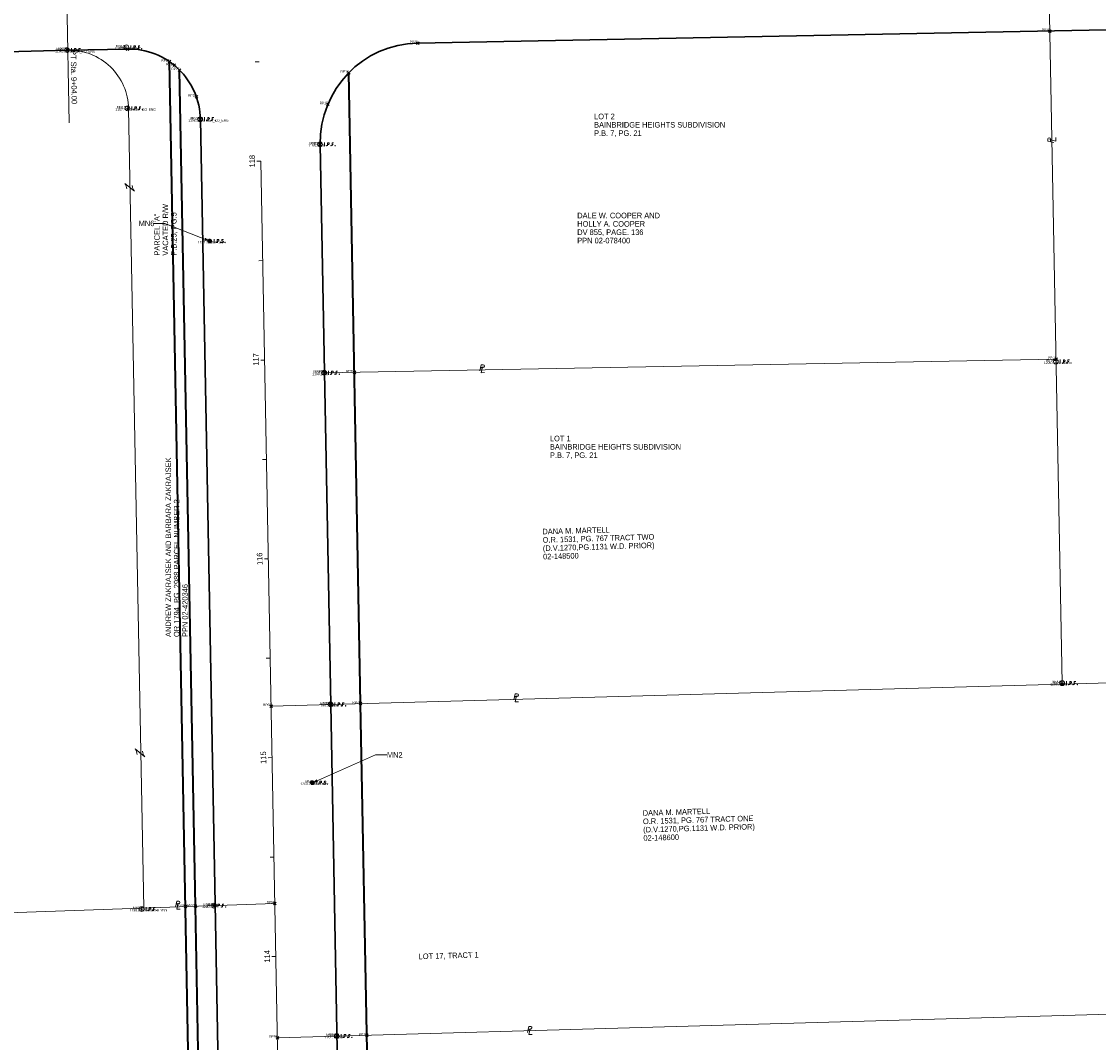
# Model space of a CAD drawing. Extents: x 2285766 to 2290020, y 637520 to 641037.
# Tile 5 of 9: x 2287247 to 2287789, y 639330 to 639843. Entities that reach past the tile are written whole.
import ezdxf
from ezdxf.enums import TextEntityAlignment as Align

# ---------------------------------------------------------------- set-up
doc = ezdxf.new("R2010")
doc.units = 0
doc.header["$LTSCALE"] = 20
doc.header["$MEASUREMENT"] = 0
doc.linetypes.add('cl20', pattern=[100, 5, -5, 80, -5, 5])
for name, color, linetype, lineweight in [('DV_X_Property_Line', 7, 'Continuous', 0), ('DV_X_Property_Line (Construction)', 7, 'Continuous', 0), ('DV_X_Text', 7, 'Continuous', 0), ('GE_X_CL_20', 7, 'cl20', 0), ('RW_X_CL_20', 6, 'cl20', 0), ('RW_X_Esmt_SH', 6, 'esmtshex', 30), ('RW_X_Fee_RW', 6, 'rowex', 30), ('SC_Scratch19', 7, 'Continuous', 13), ('SV_P_Mon_Cells_Set', 7, 'Continuous', 0), ('SV_X_Mon_Cells_Found', 7, 'Continuous', 0), ('SV_X_Shot_Marker', 2, 'Continuous', 0)]:
    doc.layers.add(name, color=color, linetype=linetype, lineweight=lineweight)
for name, color, linetype, lineweight, true_color in [('RW_P_Esmt_SH', 7, 'esmtshpr', 40, 0xa854e0), ('RW_P_Esmt_TMP', 7, 'esmtmppr', 40, 0xa854e0), ('RW_P_Fee_RW', 7, 'rowpr', 40, 0xa854e0), ('SV_X_Text_Comment', 7, 'Continuous', 0, 0xf09e7a), ('SV_X_Text_Elevation', 7, 'Continuous', 0, 0x54c954), ('SV_X_Text_Name', 7, 'Continuous', 0, 0xebffa8)]:
    doc.layers.add(name, color=color, linetype=linetype, lineweight=lineweight, true_color=true_color)
doc.styles.add('Slanted-Normal LS 0.50', font='font31.shx', dxfattribs={"height": 0.14})
doc.styles.add('Style-font30', font='font30.shx')
doc.styles.add('Style-font31', font='font31.shx')
doc.linetypes.add('esmtmppr', pattern='A,1,-0.225,[30,dgnlstyle-ODOT_Linestyles.shx,S=0.002469,R=0,X=0,Y=0],-0.225,4', length=5.45)
doc.linetypes.add('esmtshex', pattern='A,0.8,-0.325,[70,dgnlstyle-ODOT_Linestyles.shx,S=0.00389,R=0,X=0,Y=0],-0.325,0.8,-0.3,0.8,-0.3,0.8,-0.3', length=4.75)
doc.linetypes.add('esmtshpr', pattern='A,1,-0.175,[22,dgnlstyle-ODOT_Linestyles.shx,S=0.001649,R=0,X=0,Y=0],-0.175,4', length=5.35)
doc.linetypes.add('rowex', pattern='A,0.8,-0.375,[71,dgnlstyle-ODOT_Linestyles.shx,S=0.005054,R=0,X=0,Y=0],-0.375,0.8,-0.3,0.8,-0.3,0.8,-0.3', length=4.85)
doc.linetypes.add('rowpr', pattern='A,1,-0.225,[28,dgnlstyle-ODOT_Linestyles.shx,S=0.002789,R=0,X=0,Y=0],-0.225,4', length=5.45)

# ---------------------------------------------------------------- blocks, each defined once
blk = doc.blocks.new('IPS_1')
at = {"layer": 'SV_P_Mon_Cells_Set'}
h = blk.add_hatch(color=256, dxfattribs=at)
edge = h.paths.add_edge_path()
edge.add_arc((0, 0), 0.06, 0, 360)
at = {"layer": 'SV_P_Mon_Cells_Set', "flags": 128}
for points in [[(0.101, 0.04), (0.119, 0.04)], [(0.11, -0.04), (0.11, 0.04)], [(0.188, -0.04), (0.188, 0.04), (0.214, 0.04), (0.217, 0.039), (0.221, 0.038), (0.223, 0.037), (0.224, 0.036), (0.227, 0.033), (0.228, 0.029), (0.229, 0.024), (0.229, 0.017), (0.229, 0.014), (0.228, 0.01), (0.226, 0.006), (0.223, 0.004), (0.222, 0.003), (0.219, 0.002), (0.214, 0.001), (0.188, 0.001)], [(0.338, 0.034), (0.337, 0.036), (0.336, 0.037), (0.331, 0.039), (0.325, 0.04), (0.32, 0.04), (0.319, 0.04), (0.311, 0.038), (0.305, 0.034), (0.302, 0.029), (0.3, 0.024), (0.3, 0.021), (0.302, 0.016), (0.306, 0.011), (0.336, -0.008), (0.339, -0.01), (0.34, -0.013), (0.341, -0.017), (0.341, -0.02), (0.341, -0.024), (0.34, -0.027), (0.339, -0.03), (0.338, -0.032), (0.337, -0.034), (0.335, -0.036), (0.334, -0.037), (0.331, -0.039), (0.33, -0.039), (0.325, -0.04), (0.317, -0.04), (0.312, -0.039), (0.305, -0.034), (0.3, -0.03)], [(0.101, -0.04), (0.119, -0.04)], [(0.158, -0.029), (0.16, -0.029), (0.162, -0.03), (0.164, -0.033), (0.164, -0.036), (0.162, -0.039), (0.16, -0.04), (0.158, -0.04), (0.156, -0.039), (0.154, -0.036), (0.154, -0.033), (0.156, -0.03), (0.158, -0.029)], [(0.27, -0.029), (0.273, -0.029), (0.275, -0.03), (0.276, -0.033), (0.276, -0.036), (0.275, -0.039), (0.273, -0.04), (0.27, -0.04), (0.268, -0.039), (0.267, -0.036), (0.267, -0.033), (0.268, -0.03), (0.27, -0.029)], [(0.379, -0.029), (0.382, -0.029), (0.384, -0.03), (0.385, -0.033), (0.385, -0.036), (0.384, -0.039), (0.382, -0.04), (0.379, -0.04), (0.378, -0.039), (0.376, -0.036), (0.376, -0.033), (0.378, -0.03), (0.379, -0.029)]]:
    blk.add_lwpolyline(points, dxfattribs=at)
blk = doc.blocks.new('IPS_2')
at = {"layer": 'SV_P_Mon_Cells_Set'}
h = blk.add_hatch(color=256, dxfattribs=at)
edge = h.paths.add_edge_path()
edge.add_arc((0, 0), 0.06, 0, 360)
at = {"layer": 'SV_P_Mon_Cells_Set', "flags": 128}
for points in [[(0.101, 0.04), (0.119, 0.04)], [(0.11, -0.04), (0.11, 0.04)], [(0.188, -0.04), (0.188, 0.04), (0.214, 0.04), (0.217, 0.039), (0.221, 0.038), (0.223, 0.037), (0.224, 0.036), (0.227, 0.033), (0.228, 0.029), (0.229, 0.024), (0.229, 0.017), (0.229, 0.014), (0.228, 0.01), (0.226, 0.006), (0.223, 0.004), (0.222, 0.003), (0.219, 0.002), (0.214, 0.001), (0.188, 0.001)], [(0.338, 0.034), (0.337, 0.036), (0.336, 0.037), (0.331, 0.039), (0.325, 0.04), (0.32, 0.04), (0.319, 0.04), (0.311, 0.038), (0.305, 0.034), (0.302, 0.029), (0.3, 0.024), (0.3, 0.021), (0.302, 0.016), (0.306, 0.011), (0.336, -0.008), (0.339, -0.01), (0.34, -0.013), (0.341, -0.017), (0.341, -0.02), (0.341, -0.024), (0.34, -0.027), (0.339, -0.03), (0.338, -0.032), (0.337, -0.034), (0.335, -0.036), (0.334, -0.037), (0.331, -0.039), (0.33, -0.039), (0.325, -0.04), (0.317, -0.04), (0.312, -0.039), (0.305, -0.034), (0.3, -0.03)], [(0.101, -0.04), (0.119, -0.04)], [(0.158, -0.029), (0.16, -0.029), (0.162, -0.03), (0.164, -0.033), (0.164, -0.036), (0.162, -0.039), (0.16, -0.04), (0.158, -0.04), (0.156, -0.039), (0.154, -0.036), (0.154, -0.033), (0.156, -0.03), (0.158, -0.029)], [(0.27, -0.029), (0.273, -0.029), (0.275, -0.03), (0.276, -0.033), (0.276, -0.036), (0.275, -0.039), (0.273, -0.04), (0.27, -0.04), (0.268, -0.039), (0.267, -0.036), (0.267, -0.033), (0.268, -0.03), (0.27, -0.029)], [(0.379, -0.029), (0.382, -0.029), (0.384, -0.03), (0.385, -0.033), (0.385, -0.036), (0.384, -0.039), (0.382, -0.04), (0.379, -0.04), (0.378, -0.039), (0.376, -0.036), (0.376, -0.033), (0.378, -0.03), (0.379, -0.029)]]:
    blk.add_lwpolyline(points, dxfattribs=at)
blk = doc.blocks.new('IPID_3')
at = {"layer": 'SV_X_Mon_Cells_Found'}
blk.add_line((0, 0.006), (0, -0.038), dxfattribs=at)
at = {"layer": 'SV_X_Mon_Cells_Found', "flags": 128}
for points in [[(0.102, 0.04), (0.119, 0.04)], [(0.11, -0.04), (0.11, 0.04)], [(0.189, -0.04), (0.189, 0.04), (0.215, 0.04), (0.218, 0.039), (0.222, 0.038), (0.223, 0.037), (0.225, 0.036), (0.227, 0.032), (0.229, 0.029), (0.23, 0.024), (0.23, 0.017), (0.229, 0.014), (0.228, 0.01), (0.226, 0.006), (0.224, 0.004), (0.222, 0.003), (0.219, 0.002), (0.215, 0.001), (0.189, 0.001)], [(0.339, 0.04), (0.301, 0.04), (0.301, -0.04)], [(0.301, 0.001), (0.328, 0.001)], [(0.102, -0.04), (0.119, -0.04)], [(0.158, -0.029), (0.161, -0.029), (0.163, -0.031), (0.164, -0.033), (0.164, -0.036), (0.163, -0.039), (0.161, -0.04), (0.158, -0.04), (0.157, -0.039), (0.155, -0.036), (0.155, -0.033), (0.157, -0.031), (0.158, -0.029)], [(0.271, -0.029), (0.273, -0.029), (0.275, -0.031), (0.277, -0.033), (0.277, -0.036), (0.275, -0.039), (0.273, -0.04), (0.271, -0.04), (0.269, -0.039), (0.267, -0.036), (0.267, -0.033), (0.269, -0.031), (0.271, -0.029)], [(0.378, -0.029), (0.381, -0.029), (0.383, -0.031), (0.384, -0.033), (0.384, -0.036), (0.383, -0.039), (0.381, -0.04), (0.378, -0.04), (0.377, -0.039), (0.375, -0.036), (0.375, -0.033), (0.377, -0.031), (0.378, -0.029)]]:
    blk.add_lwpolyline(points, dxfattribs=at)
at = {"layer": 'SV_X_Mon_Cells_Found'}
for centre, radius in [((0, 0), 0.06), ((0, 0.033), 0.008)]:
    blk.add_circle(centre, radius, dxfattribs=at)
blk = doc.blocks.new('IPID_5')
at = {"layer": 'SV_X_Mon_Cells_Found'}
blk.add_line((0, 0.006), (0, -0.038), dxfattribs=at)
at = {"layer": 'SV_X_Mon_Cells_Found', "flags": 128}
for points in [[(0.102, 0.04), (0.119, 0.04)], [(0.11, -0.04), (0.11, 0.04)], [(0.189, -0.04), (0.189, 0.04), (0.215, 0.04), (0.218, 0.039), (0.222, 0.038), (0.223, 0.037), (0.225, 0.036), (0.227, 0.032), (0.229, 0.029), (0.23, 0.024), (0.23, 0.017), (0.229, 0.014), (0.228, 0.01), (0.226, 0.006), (0.224, 0.004), (0.222, 0.003), (0.219, 0.002), (0.215, 0.001), (0.189, 0.001)], [(0.339, 0.04), (0.301, 0.04), (0.301, -0.04)], [(0.301, 0.001), (0.328, 0.001)], [(0.102, -0.04), (0.119, -0.04)], [(0.158, -0.029), (0.161, -0.029), (0.163, -0.031), (0.164, -0.033), (0.164, -0.036), (0.163, -0.039), (0.161, -0.04), (0.158, -0.04), (0.157, -0.039), (0.155, -0.036), (0.155, -0.033), (0.157, -0.031), (0.158, -0.029)], [(0.271, -0.029), (0.273, -0.029), (0.275, -0.031), (0.277, -0.033), (0.277, -0.036), (0.275, -0.039), (0.273, -0.04), (0.271, -0.04), (0.269, -0.039), (0.267, -0.036), (0.267, -0.033), (0.269, -0.031), (0.271, -0.029)], [(0.378, -0.029), (0.381, -0.029), (0.383, -0.031), (0.384, -0.033), (0.384, -0.036), (0.383, -0.039), (0.381, -0.04), (0.378, -0.04), (0.377, -0.039), (0.375, -0.036), (0.375, -0.033), (0.377, -0.031), (0.378, -0.029)]]:
    blk.add_lwpolyline(points, dxfattribs=at)
at = {"layer": 'SV_X_Mon_Cells_Found'}
for centre, radius in [((0, 0), 0.06), ((0, 0.033), 0.008)]:
    blk.add_circle(centre, radius, dxfattribs=at)
blk = doc.blocks.new('IPID_6')
at = {"layer": 'SV_X_Mon_Cells_Found'}
blk.add_line((0, 0.006), (0, -0.038), dxfattribs=at)
at = {"layer": 'SV_X_Mon_Cells_Found', "flags": 128}
for points in [[(0.102, 0.04), (0.119, 0.04)], [(0.11, -0.04), (0.11, 0.04)], [(0.189, -0.04), (0.189, 0.04), (0.215, 0.04), (0.218, 0.039), (0.222, 0.038), (0.223, 0.037), (0.225, 0.036), (0.227, 0.032), (0.229, 0.029), (0.23, 0.024), (0.23, 0.017), (0.229, 0.014), (0.228, 0.01), (0.226, 0.006), (0.224, 0.004), (0.222, 0.003), (0.219, 0.002), (0.215, 0.001), (0.189, 0.001)], [(0.339, 0.04), (0.301, 0.04), (0.301, -0.04)], [(0.301, 0.001), (0.328, 0.001)], [(0.102, -0.04), (0.119, -0.04)], [(0.158, -0.029), (0.161, -0.029), (0.163, -0.031), (0.164, -0.033), (0.164, -0.036), (0.163, -0.039), (0.161, -0.04), (0.158, -0.04), (0.157, -0.039), (0.155, -0.036), (0.155, -0.033), (0.157, -0.031), (0.158, -0.029)], [(0.271, -0.029), (0.273, -0.029), (0.275, -0.031), (0.277, -0.033), (0.277, -0.036), (0.275, -0.039), (0.273, -0.04), (0.271, -0.04), (0.269, -0.039), (0.267, -0.036), (0.267, -0.033), (0.269, -0.031), (0.271, -0.029)], [(0.378, -0.029), (0.381, -0.029), (0.383, -0.031), (0.384, -0.033), (0.384, -0.036), (0.383, -0.039), (0.381, -0.04), (0.378, -0.04), (0.377, -0.039), (0.375, -0.036), (0.375, -0.033), (0.377, -0.031), (0.378, -0.029)]]:
    blk.add_lwpolyline(points, dxfattribs=at)
at = {"layer": 'SV_X_Mon_Cells_Found'}
for centre, radius in [((0, 0), 0.06), ((0, 0.033), 0.008)]:
    blk.add_circle(centre, radius, dxfattribs=at)
blk = doc.blocks.new('IPID_7')
at = {"layer": 'SV_X_Mon_Cells_Found'}
blk.add_line((0, 0.006), (0, -0.038), dxfattribs=at)
at = {"layer": 'SV_X_Mon_Cells_Found', "flags": 128}
for points in [[(0.102, 0.04), (0.119, 0.04)], [(0.11, -0.04), (0.11, 0.04)], [(0.189, -0.04), (0.189, 0.04), (0.215, 0.04), (0.218, 0.039), (0.222, 0.038), (0.223, 0.037), (0.225, 0.036), (0.227, 0.032), (0.229, 0.029), (0.23, 0.024), (0.23, 0.017), (0.229, 0.014), (0.228, 0.01), (0.226, 0.006), (0.224, 0.004), (0.222, 0.003), (0.219, 0.002), (0.215, 0.001), (0.189, 0.001)], [(0.339, 0.04), (0.301, 0.04), (0.301, -0.04)], [(0.301, 0.001), (0.328, 0.001)], [(0.102, -0.04), (0.119, -0.04)], [(0.158, -0.029), (0.161, -0.029), (0.163, -0.031), (0.164, -0.033), (0.164, -0.036), (0.163, -0.039), (0.161, -0.04), (0.158, -0.04), (0.157, -0.039), (0.155, -0.036), (0.155, -0.033), (0.157, -0.031), (0.158, -0.029)], [(0.271, -0.029), (0.273, -0.029), (0.275, -0.031), (0.277, -0.033), (0.277, -0.036), (0.275, -0.039), (0.273, -0.04), (0.271, -0.04), (0.269, -0.039), (0.267, -0.036), (0.267, -0.033), (0.269, -0.031), (0.271, -0.029)], [(0.378, -0.029), (0.381, -0.029), (0.383, -0.031), (0.384, -0.033), (0.384, -0.036), (0.383, -0.039), (0.381, -0.04), (0.378, -0.04), (0.377, -0.039), (0.375, -0.036), (0.375, -0.033), (0.377, -0.031), (0.378, -0.029)]]:
    blk.add_lwpolyline(points, dxfattribs=at)
at = {"layer": 'SV_X_Mon_Cells_Found'}
for centre, radius in [((0, 0), 0.06), ((0, 0.033), 0.008)]:
    blk.add_circle(centre, radius, dxfattribs=at)
blk = doc.blocks.new('IPF_2')
at = {"layer": 'SV_X_Mon_Cells_Found', "flags": 128}
for points in [[(0.101, 0.04), (0.118, 0.04)], [(0.11, -0.04), (0.11, 0.04)], [(0.188, -0.04), (0.188, 0.04), (0.214, 0.04), (0.217, 0.039), (0.221, 0.038), (0.223, 0.037), (0.224, 0.036), (0.226, 0.032), (0.228, 0.029), (0.229, 0.024), (0.229, 0.017), (0.229, 0.014), (0.227, 0.01), (0.225, 0.006), (0.223, 0.004), (0.221, 0.003), (0.219, 0.002), (0.214, 0.001), (0.188, 0.001)], [(0.338, 0.04), (0.3, 0.04), (0.3, -0.04)], [(0.3, 0.001), (0.327, 0.001)], [(0.101, -0.04), (0.118, -0.04)], [(0.157, -0.029), (0.16, -0.029), (0.162, -0.031), (0.164, -0.033), (0.164, -0.036), (0.162, -0.039), (0.16, -0.04), (0.157, -0.04), (0.156, -0.039), (0.154, -0.036), (0.154, -0.033), (0.156, -0.031), (0.157, -0.029)], [(0.27, -0.029), (0.273, -0.029), (0.274, -0.031), (0.276, -0.033), (0.276, -0.036), (0.274, -0.039), (0.273, -0.04), (0.27, -0.04), (0.268, -0.039), (0.267, -0.036), (0.267, -0.033), (0.268, -0.031), (0.27, -0.029)], [(0.377, -0.029), (0.38, -0.029), (0.382, -0.031), (0.383, -0.033), (0.383, -0.036), (0.382, -0.039), (0.38, -0.04), (0.377, -0.04), (0.376, -0.039), (0.374, -0.036), (0.374, -0.033), (0.376, -0.031), (0.377, -0.029)]]:
    blk.add_lwpolyline(points, dxfattribs=at)
at = {"layer": 'SV_X_Mon_Cells_Found'}
blk.add_circle((0, 0), 0.06, dxfattribs=at)
blk = doc.blocks.new('IPF_3')
at = {"layer": 'SV_X_Mon_Cells_Found', "flags": 128}
for points in [[(0.101, 0.04), (0.118, 0.04)], [(0.11, -0.04), (0.11, 0.04)], [(0.188, -0.04), (0.188, 0.04), (0.214, 0.04), (0.217, 0.039), (0.221, 0.038), (0.223, 0.037), (0.224, 0.036), (0.226, 0.032), (0.228, 0.029), (0.229, 0.024), (0.229, 0.017), (0.229, 0.014), (0.227, 0.01), (0.225, 0.006), (0.223, 0.004), (0.221, 0.003), (0.219, 0.002), (0.214, 0.001), (0.188, 0.001)], [(0.338, 0.04), (0.3, 0.04), (0.3, -0.04)], [(0.3, 0.001), (0.327, 0.001)], [(0.101, -0.04), (0.118, -0.04)], [(0.157, -0.029), (0.16, -0.029), (0.162, -0.031), (0.164, -0.033), (0.164, -0.036), (0.162, -0.039), (0.16, -0.04), (0.157, -0.04), (0.156, -0.039), (0.154, -0.036), (0.154, -0.033), (0.156, -0.031), (0.157, -0.029)], [(0.27, -0.029), (0.273, -0.029), (0.274, -0.031), (0.276, -0.033), (0.276, -0.036), (0.274, -0.039), (0.273, -0.04), (0.27, -0.04), (0.268, -0.039), (0.267, -0.036), (0.267, -0.033), (0.268, -0.031), (0.27, -0.029)], [(0.377, -0.029), (0.38, -0.029), (0.382, -0.031), (0.383, -0.033), (0.383, -0.036), (0.382, -0.039), (0.38, -0.04), (0.377, -0.04), (0.376, -0.039), (0.374, -0.036), (0.374, -0.033), (0.376, -0.031), (0.377, -0.029)]]:
    blk.add_lwpolyline(points, dxfattribs=at)
at = {"layer": 'SV_X_Mon_Cells_Found'}
blk.add_circle((0, 0), 0.06, dxfattribs=at)
blk = doc.blocks.new('IPIPE_2')
at = {"layer": 'SV_X_Mon_Cells_Found', "flags": 128}
for points in [[(0.1, -0.04), (0.1, 0.04), (0.126, 0.04), (0.129, 0.039), (0.133, 0.038), (0.135, 0.037), (0.136, 0.036), (0.138, 0.032), (0.14, 0.029), (0.141, 0.024), (0.141, 0.017), (0.141, 0.014), (0.14, 0.01), (0.137, 0.006), (0.135, 0.004), (0.133, 0.003), (0.131, 0.002), (0.126, 0.001), (0.1, 0.001)], [(0.25, 0.04), (0.212, 0.04), (0.212, -0.04)], [(0.212, 0.001), (0.239, 0.001)], [(0.182, -0.029), (0.185, -0.029), (0.186, -0.031), (0.188, -0.033), (0.188, -0.036), (0.186, -0.039), (0.185, -0.04), (0.182, -0.04), (0.18, -0.039), (0.179, -0.036), (0.179, -0.033), (0.18, -0.031), (0.182, -0.029)], [(0.289, -0.029), (0.292, -0.029), (0.294, -0.031), (0.296, -0.033), (0.296, -0.036), (0.294, -0.039), (0.292, -0.04), (0.289, -0.04), (0.288, -0.039), (0.286, -0.036), (0.286, -0.033), (0.288, -0.031), (0.289, -0.029)]]:
    blk.add_lwpolyline(points, dxfattribs=at)
at = {"layer": 'SV_X_Mon_Cells_Found'}
for radius in [0.06, 0.0247]:
    blk.add_circle((0, 0), radius, dxfattribs=at)
blk = doc.blocks.new('IPF_6')
at = {"layer": 'SV_X_Mon_Cells_Found', "flags": 128}
for points in [[(0.101, 0.04), (0.118, 0.04)], [(0.11, -0.04), (0.11, 0.04)], [(0.188, -0.04), (0.188, 0.04), (0.214, 0.04), (0.217, 0.039), (0.221, 0.038), (0.223, 0.037), (0.224, 0.036), (0.226, 0.032), (0.228, 0.029), (0.229, 0.024), (0.229, 0.017), (0.229, 0.014), (0.227, 0.01), (0.225, 0.006), (0.223, 0.004), (0.221, 0.003), (0.219, 0.002), (0.214, 0.001), (0.188, 0.001)], [(0.338, 0.04), (0.3, 0.04), (0.3, -0.04)], [(0.3, 0.001), (0.327, 0.001)], [(0.101, -0.04), (0.118, -0.04)], [(0.157, -0.029), (0.16, -0.029), (0.162, -0.031), (0.164, -0.033), (0.164, -0.036), (0.162, -0.039), (0.16, -0.04), (0.157, -0.04), (0.156, -0.039), (0.154, -0.036), (0.154, -0.033), (0.156, -0.031), (0.157, -0.029)], [(0.27, -0.029), (0.273, -0.029), (0.274, -0.031), (0.276, -0.033), (0.276, -0.036), (0.274, -0.039), (0.273, -0.04), (0.27, -0.04), (0.268, -0.039), (0.267, -0.036), (0.267, -0.033), (0.268, -0.031), (0.27, -0.029)], [(0.377, -0.029), (0.38, -0.029), (0.382, -0.031), (0.383, -0.033), (0.383, -0.036), (0.382, -0.039), (0.38, -0.04), (0.377, -0.04), (0.376, -0.039), (0.374, -0.036), (0.374, -0.033), (0.376, -0.031), (0.377, -0.029)]]:
    blk.add_lwpolyline(points, dxfattribs=at)
at = {"layer": 'SV_X_Mon_Cells_Found'}
blk.add_circle((0, 0), 0.06, dxfattribs=at)
blk = doc.blocks.new('IPF_7')
at = {"layer": 'SV_X_Mon_Cells_Found', "flags": 128}
for points in [[(0.101, 0.04), (0.118, 0.04)], [(0.11, -0.04), (0.11, 0.04)], [(0.188, -0.04), (0.188, 0.04), (0.214, 0.04), (0.217, 0.039), (0.221, 0.038), (0.223, 0.037), (0.224, 0.036), (0.226, 0.032), (0.228, 0.029), (0.229, 0.024), (0.229, 0.017), (0.229, 0.014), (0.227, 0.01), (0.225, 0.006), (0.223, 0.004), (0.221, 0.003), (0.219, 0.002), (0.214, 0.001), (0.188, 0.001)], [(0.338, 0.04), (0.3, 0.04), (0.3, -0.04)], [(0.3, 0.001), (0.327, 0.001)], [(0.101, -0.04), (0.118, -0.04)], [(0.157, -0.029), (0.16, -0.029), (0.162, -0.031), (0.164, -0.033), (0.164, -0.036), (0.162, -0.039), (0.16, -0.04), (0.157, -0.04), (0.156, -0.039), (0.154, -0.036), (0.154, -0.033), (0.156, -0.031), (0.157, -0.029)], [(0.27, -0.029), (0.273, -0.029), (0.274, -0.031), (0.276, -0.033), (0.276, -0.036), (0.274, -0.039), (0.273, -0.04), (0.27, -0.04), (0.268, -0.039), (0.267, -0.036), (0.267, -0.033), (0.268, -0.031), (0.27, -0.029)], [(0.377, -0.029), (0.38, -0.029), (0.382, -0.031), (0.383, -0.033), (0.383, -0.036), (0.382, -0.039), (0.38, -0.04), (0.377, -0.04), (0.376, -0.039), (0.374, -0.036), (0.374, -0.033), (0.376, -0.031), (0.377, -0.029)]]:
    blk.add_lwpolyline(points, dxfattribs=at)
at = {"layer": 'SV_X_Mon_Cells_Found'}
blk.add_circle((0, 0), 0.06, dxfattribs=at)
blk = doc.blocks.new('IPF_8')
at = {"layer": 'SV_X_Mon_Cells_Found', "flags": 128}
for points in [[(0.101, 0.04), (0.118, 0.04)], [(0.11, -0.04), (0.11, 0.04)], [(0.188, -0.04), (0.188, 0.04), (0.214, 0.04), (0.217, 0.039), (0.221, 0.038), (0.223, 0.037), (0.224, 0.036), (0.226, 0.032), (0.228, 0.029), (0.229, 0.024), (0.229, 0.017), (0.229, 0.014), (0.227, 0.01), (0.225, 0.006), (0.223, 0.004), (0.221, 0.003), (0.219, 0.002), (0.214, 0.001), (0.188, 0.001)], [(0.338, 0.04), (0.3, 0.04), (0.3, -0.04)], [(0.3, 0.001), (0.327, 0.001)], [(0.101, -0.04), (0.118, -0.04)], [(0.157, -0.029), (0.16, -0.029), (0.162, -0.031), (0.164, -0.033), (0.164, -0.036), (0.162, -0.039), (0.16, -0.04), (0.157, -0.04), (0.156, -0.039), (0.154, -0.036), (0.154, -0.033), (0.156, -0.031), (0.157, -0.029)], [(0.27, -0.029), (0.273, -0.029), (0.274, -0.031), (0.276, -0.033), (0.276, -0.036), (0.274, -0.039), (0.273, -0.04), (0.27, -0.04), (0.268, -0.039), (0.267, -0.036), (0.267, -0.033), (0.268, -0.031), (0.27, -0.029)], [(0.377, -0.029), (0.38, -0.029), (0.382, -0.031), (0.383, -0.033), (0.383, -0.036), (0.382, -0.039), (0.38, -0.04), (0.377, -0.04), (0.376, -0.039), (0.374, -0.036), (0.374, -0.033), (0.376, -0.031), (0.377, -0.029)]]:
    blk.add_lwpolyline(points, dxfattribs=at)
at = {"layer": 'SV_X_Mon_Cells_Found'}
blk.add_circle((0, 0), 0.06, dxfattribs=at)
blk = doc.blocks.new('IPF_11')
at = {"layer": 'SV_X_Mon_Cells_Found', "flags": 128}
for points in [[(0.101, 0.04), (0.118, 0.04)], [(0.11, -0.04), (0.11, 0.04)], [(0.188, -0.04), (0.188, 0.04), (0.214, 0.04), (0.217, 0.039), (0.221, 0.038), (0.223, 0.037), (0.224, 0.036), (0.226, 0.032), (0.228, 0.029), (0.229, 0.024), (0.229, 0.017), (0.229, 0.014), (0.227, 0.01), (0.225, 0.006), (0.223, 0.004), (0.221, 0.003), (0.219, 0.002), (0.214, 0.001), (0.188, 0.001)], [(0.338, 0.04), (0.3, 0.04), (0.3, -0.04)], [(0.3, 0.001), (0.327, 0.001)], [(0.101, -0.04), (0.118, -0.04)], [(0.157, -0.029), (0.16, -0.029), (0.162, -0.031), (0.164, -0.033), (0.164, -0.036), (0.162, -0.039), (0.16, -0.04), (0.157, -0.04), (0.156, -0.039), (0.154, -0.036), (0.154, -0.033), (0.156, -0.031), (0.157, -0.029)], [(0.27, -0.029), (0.273, -0.029), (0.274, -0.031), (0.276, -0.033), (0.276, -0.036), (0.274, -0.039), (0.273, -0.04), (0.27, -0.04), (0.268, -0.039), (0.267, -0.036), (0.267, -0.033), (0.268, -0.031), (0.27, -0.029)], [(0.377, -0.029), (0.38, -0.029), (0.382, -0.031), (0.383, -0.033), (0.383, -0.036), (0.382, -0.039), (0.38, -0.04), (0.377, -0.04), (0.376, -0.039), (0.374, -0.036), (0.374, -0.033), (0.376, -0.031), (0.377, -0.029)]]:
    blk.add_lwpolyline(points, dxfattribs=at)
at = {"layer": 'SV_X_Mon_Cells_Found'}
blk.add_circle((0, 0), 0.06, dxfattribs=at)
blk = doc.blocks.new('IPF_12')
at = {"layer": 'SV_X_Mon_Cells_Found', "flags": 128}
for points in [[(0.101, 0.04), (0.118, 0.04)], [(0.11, -0.04), (0.11, 0.04)], [(0.188, -0.04), (0.188, 0.04), (0.214, 0.04), (0.217, 0.039), (0.221, 0.038), (0.223, 0.037), (0.224, 0.036), (0.226, 0.032), (0.228, 0.029), (0.229, 0.024), (0.229, 0.017), (0.229, 0.014), (0.227, 0.01), (0.225, 0.006), (0.223, 0.004), (0.221, 0.003), (0.219, 0.002), (0.214, 0.001), (0.188, 0.001)], [(0.338, 0.04), (0.3, 0.04), (0.3, -0.04)], [(0.3, 0.001), (0.327, 0.001)], [(0.101, -0.04), (0.118, -0.04)], [(0.157, -0.029), (0.16, -0.029), (0.162, -0.031), (0.164, -0.033), (0.164, -0.036), (0.162, -0.039), (0.16, -0.04), (0.157, -0.04), (0.156, -0.039), (0.154, -0.036), (0.154, -0.033), (0.156, -0.031), (0.157, -0.029)], [(0.27, -0.029), (0.273, -0.029), (0.274, -0.031), (0.276, -0.033), (0.276, -0.036), (0.274, -0.039), (0.273, -0.04), (0.27, -0.04), (0.268, -0.039), (0.267, -0.036), (0.267, -0.033), (0.268, -0.031), (0.27, -0.029)], [(0.377, -0.029), (0.38, -0.029), (0.382, -0.031), (0.383, -0.033), (0.383, -0.036), (0.382, -0.039), (0.38, -0.04), (0.377, -0.04), (0.376, -0.039), (0.374, -0.036), (0.374, -0.033), (0.376, -0.031), (0.377, -0.029)]]:
    blk.add_lwpolyline(points, dxfattribs=at)
at = {"layer": 'SV_X_Mon_Cells_Found'}
blk.add_circle((0, 0), 0.06, dxfattribs=at)
blk = doc.blocks.new('PLM_1')
at = {"layer": 'DV_X_Property_Line'}
blk.add_line((-0.04, 0.031), (0.025, 0.031), dxfattribs=at)
at = {"layer": 'DV_X_Property_Line', "flags": 128}
for points in [[(-0.061, -0.048), (-0.022, 0.1), (0.03, 0.1)], [(0.013, 0.048), (-0.026, -0.1), (0.061, -0.1)]]:
    blk.add_lwpolyline(points, dxfattribs=at)
at = {"layer": 'DV_X_Property_Line'}
blk.add_arc((0.024, 0.066), 0.0345, 270.471, 81.3281, dxfattribs=at)
at = {"layer": 'DV_X_Property_Line (Construction)'}
blk.add_point((0, 0), dxfattribs=at)
blk = doc.blocks.new('PLM_2')
at = {"layer": 'DV_X_Property_Line'}
blk.add_line((-0.04, 0.031), (0.025, 0.031), dxfattribs=at)
at = {"layer": 'DV_X_Property_Line', "flags": 128}
for points in [[(-0.061, -0.048), (-0.022, 0.1), (0.03, 0.1)], [(0.013, 0.048), (-0.026, -0.1), (0.061, -0.1)]]:
    blk.add_lwpolyline(points, dxfattribs=at)
at = {"layer": 'DV_X_Property_Line'}
blk.add_arc((0.024, 0.066), 0.0345, 270.471, 81.3281, dxfattribs=at)
at = {"layer": 'DV_X_Property_Line (Construction)'}
blk.add_point((0, 0), dxfattribs=at)
blk = doc.blocks.new('PLM_5')
at = {"layer": 'DV_X_Property_Line'}
blk.add_line((-0.04, 0.031), (0.025, 0.031), dxfattribs=at)
at = {"layer": 'DV_X_Property_Line', "flags": 128}
for points in [[(-0.061, -0.048), (-0.022, 0.1), (0.03, 0.1)], [(0.013, 0.048), (-0.026, -0.1), (0.061, -0.1)]]:
    blk.add_lwpolyline(points, dxfattribs=at)
at = {"layer": 'DV_X_Property_Line'}
blk.add_arc((0.024, 0.066), 0.0345, 270.471, 81.3281, dxfattribs=at)
at = {"layer": 'DV_X_Property_Line (Construction)'}
blk.add_point((0, 0), dxfattribs=at)
blk = doc.blocks.new('PLM_6')
at = {"layer": 'DV_X_Property_Line'}
blk.add_line((-0.04, 0.031), (0.025, 0.031), dxfattribs=at)
at = {"layer": 'DV_X_Property_Line', "flags": 128}
for points in [[(-0.061, -0.048), (-0.022, 0.1), (0.03, 0.1)], [(0.013, 0.048), (-0.026, -0.1), (0.061, -0.1)]]:
    blk.add_lwpolyline(points, dxfattribs=at)
at = {"layer": 'DV_X_Property_Line'}
blk.add_arc((0.024, 0.066), 0.0345, 270.471, 81.3281, dxfattribs=at)
at = {"layer": 'DV_X_Property_Line (Construction)'}
blk.add_point((0, 0), dxfattribs=at)
blk = doc.blocks.new('PLM_8')
at = {"layer": 'DV_X_Property_Line'}
blk.add_line((-0.04, 0.031), (0.025, 0.031), dxfattribs=at)
at = {"layer": 'DV_X_Property_Line', "flags": 128}
for points in [[(-0.061, -0.048), (-0.022, 0.1), (0.03, 0.1)], [(0.013, 0.048), (-0.026, -0.1), (0.061, -0.1)]]:
    blk.add_lwpolyline(points, dxfattribs=at)
at = {"layer": 'DV_X_Property_Line'}
blk.add_arc((0.024, 0.066), 0.0345, 270.471, 81.3281, dxfattribs=at)
at = {"layer": 'DV_X_Property_Line (Construction)'}
blk.add_point((0, 0), dxfattribs=at)
blk = doc.blocks.new('OHK_2')
at = {"layer": 'DV_X_Property_Line'}
blk.add_line((-0.1, -0.12), (0.1, 0.12), dxfattribs=at)
for centre, start, end in [((-0.058, 0.335), 273.6945, 306.337), ((0.058, -0.335), 93.6945, 126.337)]:
    blk.add_arc(centre, 0.267, start, end, dxfattribs=at)
at = {"layer": 'DV_X_Property_Line (Construction)'}
blk.add_point((0, 0), dxfattribs=at)
blk = doc.blocks.new('GPKLBL')
at = {"layer": 'SC_Scratch19', "flags": 128}
blk.add_lwpolyline([(-28.14, 8.91), (-22.58, 8.91), (0, 0)], dxfattribs=at)
at = {"layer": 'SC_Scratch19'}
blk.add_solid([(-2.78, 0.32), (0, 0), (-2.25, 1.67)], dxfattribs=at)
at = {"layer": 'SC_Scratch19', "insert": (-35.77, 10.31), "char_height": 2.8, "attachment_point": 1, "style": 'Style-font31'}
blk.add_mtext('MN6', dxfattribs=at)
blk = doc.blocks.new('GPKLBL_2')
at = {"layer": 'SC_Scratch19', "flags": 128}
blk.add_lwpolyline([(37.37, 13.99), (31.78, 13.99), (0, 0)], dxfattribs=at)
at = {"layer": 'SC_Scratch19'}
blk.add_solid([(2.18, 1.75), (0, 0), (2.77, 0.43)], dxfattribs=at)
at = {"layer": 'SC_Scratch19', "insert": (37.47, 15.39), "char_height": 2.8, "attachment_point": 1, "style": 'Style-font31'}
blk.add_mtext('MN2', dxfattribs=at)
blk = doc.blocks.new('OHK_6')
at = {"layer": 'DV_X_Property_Line'}
blk.add_line((-0.1, -0.12), (0.1, 0.12), dxfattribs=at)
for centre, start, end in [((-0.058, 0.335), 273.6945, 306.337), ((0.058, -0.335), 93.6945, 126.337)]:
    blk.add_arc(centre, 0.267, start, end, dxfattribs=at)
at = {"layer": 'DV_X_Property_Line (Construction)'}
blk.add_point((0, 0), dxfattribs=at)
blk = doc.blocks.new('X_11')
at = {"layer": 'SV_X_Shot_Marker'}
for p, q in [((-0.067, -0.067), (0.067, 0.067)), ((-0.067, 0.067), (0.067, -0.067))]:
    blk.add_line(p, q, dxfattribs=at)
blk = doc.blocks.new('X_12')
at = {"layer": 'SV_X_Shot_Marker'}
for p, q in [((-0.067, -0.067), (0.067, 0.067)), ((-0.067, 0.067), (0.067, -0.067))]:
    blk.add_line(p, q, dxfattribs=at)
blk = doc.blocks.new('X_13')
at = {"layer": 'SV_X_Shot_Marker'}
for p, q in [((-0.067, -0.067), (0.067, 0.067)), ((-0.067, 0.067), (0.067, -0.067))]:
    blk.add_line(p, q, dxfattribs=at)
blk = doc.blocks.new('X_22')
at = {"layer": 'SV_X_Shot_Marker'}
for p, q in [((-0.067, -0.067), (0.067, 0.067)), ((-0.067, 0.067), (0.067, -0.067))]:
    blk.add_line(p, q, dxfattribs=at)
blk = doc.blocks.new('X_24')
at = {"layer": 'SV_X_Shot_Marker'}
for p, q in [((-0.067, -0.067), (0.067, 0.067)), ((-0.067, 0.067), (0.067, -0.067))]:
    blk.add_line(p, q, dxfattribs=at)
blk = doc.blocks.new('X_26')
at = {"layer": 'SV_X_Shot_Marker'}
for p, q in [((-0.067, -0.067), (0.067, 0.067)), ((-0.067, 0.067), (0.067, -0.067))]:
    blk.add_line(p, q, dxfattribs=at)
blk = doc.blocks.new('X_27')
at = {"layer": 'SV_X_Shot_Marker'}
for p, q in [((-0.067, -0.067), (0.067, 0.067)), ((-0.067, 0.067), (0.067, -0.067))]:
    blk.add_line(p, q, dxfattribs=at)
blk = doc.blocks.new('X_28')
at = {"layer": 'SV_X_Shot_Marker'}
for p, q in [((-0.067, -0.067), (0.067, 0.067)), ((-0.067, 0.067), (0.067, -0.067))]:
    blk.add_line(p, q, dxfattribs=at)
blk = doc.blocks.new('X_38')
at = {"layer": 'SV_X_Shot_Marker'}
for p, q in [((-0.067, -0.067), (0.067, 0.067)), ((-0.067, 0.067), (0.067, -0.067))]:
    blk.add_line(p, q, dxfattribs=at)
blk = doc.blocks.new('X_39')
at = {"layer": 'SV_X_Shot_Marker'}
for p, q in [((-0.067, -0.067), (0.067, 0.067)), ((-0.067, 0.067), (0.067, -0.067))]:
    blk.add_line(p, q, dxfattribs=at)
blk = doc.blocks.new('X_40')
at = {"layer": 'SV_X_Shot_Marker'}
for p, q in [((-0.067, -0.067), (0.067, 0.067)), ((-0.067, 0.067), (0.067, -0.067))]:
    blk.add_line(p, q, dxfattribs=at)
blk = doc.blocks.new('X_41')
at = {"layer": 'SV_X_Shot_Marker'}
for p, q in [((-0.067, -0.067), (0.067, 0.067)), ((-0.067, 0.067), (0.067, -0.067))]:
    blk.add_line(p, q, dxfattribs=at)
blk = doc.blocks.new('X_42')
at = {"layer": 'SV_X_Shot_Marker'}
for p, q in [((-0.067, -0.067), (0.067, 0.067)), ((-0.067, 0.067), (0.067, -0.067))]:
    blk.add_line(p, q, dxfattribs=at)
blk = doc.blocks.new('X_43')
at = {"layer": 'SV_X_Shot_Marker'}
for p, q in [((-0.067, -0.067), (0.067, 0.067)), ((-0.067, 0.067), (0.067, -0.067))]:
    blk.add_line(p, q, dxfattribs=at)
blk = doc.blocks.new('X_46')
at = {"layer": 'SV_X_Shot_Marker'}
for p, q in [((-0.067, -0.067), (0.067, 0.067)), ((-0.067, 0.067), (0.067, -0.067))]:
    blk.add_line(p, q, dxfattribs=at)
blk = doc.blocks.new('X_47')
at = {"layer": 'SV_X_Shot_Marker'}
for p, q in [((-0.067, -0.067), (0.067, 0.067)), ((-0.067, 0.067), (0.067, -0.067))]:
    blk.add_line(p, q, dxfattribs=at)
blk = doc.blocks.new('X_48')
at = {"layer": 'SV_X_Shot_Marker'}
for p, q in [((-0.067, -0.067), (0.067, 0.067)), ((-0.067, 0.067), (0.067, -0.067))]:
    blk.add_line(p, q, dxfattribs=at)
blk = doc.blocks.new('X_51')
at = {"layer": 'SV_X_Shot_Marker'}
for p, q in [((-0.067, -0.067), (0.067, 0.067)), ((-0.067, 0.067), (0.067, -0.067))]:
    blk.add_line(p, q, dxfattribs=at)
blk = doc.blocks.new('X_52')
at = {"layer": 'SV_X_Shot_Marker'}
for p, q in [((-0.067, -0.067), (0.067, 0.067)), ((-0.067, 0.067), (0.067, -0.067))]:
    blk.add_line(p, q, dxfattribs=at)
blk = doc.blocks.new('X_53')
at = {"layer": 'SV_X_Shot_Marker'}
for p, q in [((-0.067, -0.067), (0.067, 0.067)), ((-0.067, 0.067), (0.067, -0.067))]:
    blk.add_line(p, q, dxfattribs=at)
blk = doc.blocks.new('X_54')
at = {"layer": 'SV_X_Shot_Marker'}
for p, q in [((-0.067, -0.067), (0.067, 0.067)), ((-0.067, 0.067), (0.067, -0.067))]:
    blk.add_line(p, q, dxfattribs=at)
blk = doc.blocks.new('X_55')
at = {"layer": 'SV_X_Shot_Marker'}
for p, q in [((-0.067, -0.067), (0.067, 0.067)), ((-0.067, 0.067), (0.067, -0.067))]:
    blk.add_line(p, q, dxfattribs=at)
blk = doc.blocks.new('X_82')
at = {"layer": 'SV_X_Shot_Marker'}
for p, q in [((-0.067, -0.067), (0.067, 0.067)), ((-0.067, 0.067), (0.067, -0.067))]:
    blk.add_line(p, q, dxfattribs=at)
blk = doc.blocks.new('X_83')
at = {"layer": 'SV_X_Shot_Marker'}
for p, q in [((-0.067, -0.067), (0.067, 0.067)), ((-0.067, 0.067), (0.067, -0.067))]:
    blk.add_line(p, q, dxfattribs=at)
blk = doc.blocks.new('X_84')
at = {"layer": 'SV_X_Shot_Marker'}
for p, q in [((-0.067, -0.067), (0.067, 0.067)), ((-0.067, 0.067), (0.067, -0.067))]:
    blk.add_line(p, q, dxfattribs=at)
blk = doc.blocks.new('X_98')
at = {"layer": 'SV_X_Shot_Marker'}
for p, q in [((-0.067, -0.067), (0.067, 0.067)), ((-0.067, 0.067), (0.067, -0.067))]:
    blk.add_line(p, q, dxfattribs=at)

msp = doc.modelspace()

# ---------------------------------------------------------------- linework, layer by layer
at = {"layer": 'DV_X_Property_Line'}
for p, q in [((2287770.57, 639510.58), (2287763.75, 639868.51)), ((2287308.75, 639397.45), (2287301.17, 639799.47)), ((2287399.69, 639666.55), (2287767.46, 639673.56)), ((2287372.85, 639499.05), (2287972.47, 639515.63)), ((2289997.87, 639407.06), (2287375.99, 639332.24)), ((2285773.51, 639343.1), (2287374.72, 639399.79))]:
    msp.add_line(p, q, dxfattribs=at)
msp.add_arc((2287271.18, 639798.91), 30, 1.0798, 91.0798, dxfattribs=at)
at = {"layer": 'GE_X_CL_20'}
for p, q in [((2287270.06, 639857.9), (2287271.3, 639792.35)), ((2287366.74, 639823.05), (2287364.74, 639823.02)), ((2287367.68, 639773.06), (2287365.68, 639773.02)), ((2287368.62, 639723.07), (2287366.62, 639723.03)), ((2287369.57, 639673.08), (2287367.57, 639673.04)), ((2287370.51, 639623.09), (2287368.51, 639623.05)), ((2287371.45, 639573.1), (2287369.45, 639573.06)), ((2287372.39, 639523.11), (2287370.39, 639523.07)), ((2287373.33, 639473.12), (2287371.33, 639473.08)), ((2287374.28, 639423.12), (2287372.28, 639423.09)), ((2287375.22, 639373.13), (2287373.22, 639373.1))]:
    msp.add_line(p, q, dxfattribs=at)
at = {"layer": 'RW_P_Esmt_SH'}
for p, q in [((2287425.86, 639074.03), (2287417.83, 639500.3)), ((2287344.65, 638872.47), (2287334.74, 639398.37))]:
    msp.add_line(p, q, dxfattribs=at)
at = {"layer": 'RW_P_Esmt_TMP'}
msp.add_line((2287339.65, 638872.37), (2287321.73, 639823.11), dxfattribs=at)
at = {"layer": 'RW_P_Fee_RW'}
for p, q in [((2287334.74, 639398.37), (2287326.81, 639818.86)), ((2287417.83, 639500.3), (2287411.85, 639817.51))]:
    msp.add_line(p, q, dxfattribs=at)
at = {"layer": 'RW_X_CL_20'}
msp.add_line((2287401.6, 637973.38), (2287343.94, 641032.45), dxfattribs=at)
at = {"layer": 'RW_X_Esmt_SH'}
for p, q in [((2287431.27, 637991.43), (2287402.83, 639499.88)), ((2287370.64, 638024.34), (2287344.71, 639399.62))]:
    msp.add_line(p, q, dxfattribs=at)
at = {"layer": 'RW_X_Fee_RW'}
for p, q in [((2287446.57, 639832.46), (2287947.8, 639842.01)), ((2287270.61, 639828.9), (2287300.61, 639829.47)), ((2287344.71, 639399.62), (2287337.28, 639794.15)), ((2287402.83, 639499.88), (2287397.53, 639781.52))]:
    msp.add_line(p, q, dxfattribs=at)
for centre, radius, start, end in [((2287447.52, 639782.47), 50, 91.0915, 181.0798), ((2287305.61, 637972.12), 1857.11, 91.07978, 97.14645), ((2287301.28, 639793.47), 36, 1.0798, 91.0798)]:
    msp.add_arc(centre, radius, start, end, dxfattribs=at)

# ---------------------------------------------------------------- block references
at = {"layer": 'DV_X_Property_Line'}
for name, p, xscale, yscale, zscale, rotation in [('PLM_8', (2287765.34, 639783.68), 20, 20, 20, 91.03232912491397), ('OHK_6', (2287301.64, 639759.94), 20, 20, 20, 91.04649579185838), ('PLM_1', (2287478.89, 639668.69), 20.00000000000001, 20.00000000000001, 20.00000000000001, 1.032329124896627), ('PLM_2', (2287495.99, 639503.21), 20, 20, 20, 1.613162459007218), ('OHK_2', (2287306.84, 639475.51), 20.00000000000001, 20.00000000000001, 20.00000000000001, 271.0464957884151), ('PLM_6', (2287325.86, 639398.94), 20, 20, 20, 2.157606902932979), ('PLM_5', (2287502.85, 639335.86), 20, 20, 20, 1.613162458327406)]:
    msp.add_blockref(name, p, dxfattribs=dict(at, xscale=xscale, yscale=yscale, zscale=zscale, rotation=rotation))
at = {"layer": 'SC_Scratch19'}
for name, p in [('GPKLBL', (2287341.99, 639732.88)), ('GPKLBL_2', (2287393.56, 639460.5))]:
    msp.add_blockref(name, p, dxfattribs=at)
at = {"layer": 'SV_P_Mon_Cells_Set', "xscale": 20, "yscale": 20, "zscale": 20}
for name, p in [('IPS_2', (2287341.99, 639732.88)), ('IPS_1', (2287393.56, 639460.5))]:
    msp.add_blockref(name, p, dxfattribs=at)
at = {"layer": 'SV_X_Mon_Cells_Found', "xscale": 20, "yscale": 20, "zscale": 20}
for name, p in [('IPID_5', (2287270.2, 639828.91)), ('IPF_2', (2287300.09, 639830.33)), ('IPID_6', (2287300.56, 639799.65)), ('IPID_7', (2287337.17, 639794.16)), ('IPF_3', (2287397.45, 639781.5)), ('IPF_11', (2287767.39, 639672.3)), ('IPF_7', (2287399.49, 639666.65)), ('IPF_12', (2287770.57, 639510.58)), ('IPF_8', (2287402.72, 639499.88)), ('IPIPE_2', (2287344.09, 639398.7)), ('IPID_3', (2287307.74, 639396.95)), ('IPF_6', (2287405.83, 639333.09))]:
    msp.add_blockref(name, p, dxfattribs=at)
at = {"layer": 'SV_X_Shot_Marker', "xscale": 10, "yscale": 10, "zscale": 10}
for name, p in [('X_11', (2287764.32, 639838.51)), ('X_22', (2287446.57, 639832.46)), ('X_27', (2287270.61, 639828.9)), ('X_26', (2287300.61, 639829.47)), ('X_51', (2287321.73, 639823.11)), ('X_52', (2287324.16, 639821.27)), ('X_53', (2287326.81, 639818.86)), ('X_42', (2287411.85, 639817.51)), ('X_54', (2287335.23, 639805.47)), ('X_43', (2287401.37, 639801.72)), ('X_55', (2287337.28, 639794.15)), ('X_28', (2287397.53, 639781.52)), ('X_12', (2287767.46, 639673.56)), ('X_40', (2287399.69, 639666.55)), ('X_41', (2287414.69, 639666.84)), ('X_13', (2287770.58, 639510.05)), ('X_84', (2287372.85, 639499.05)), ('X_24', (2287402.83, 639499.88)), ('X_98', (2287417.83, 639500.3)), ('X_46', (2287329.74, 639398.2)), ('X_47', (2287334.74, 639398.37)), ('X_48', (2287344.73, 639398.73)), ('X_82', (2287374.72, 639399.79)), ('X_38', (2287405.98, 639333.09)), ('X_39', (2287420.97, 639333.52)), ('X_83', (2287375.99, 639332.24))]:
    msp.add_blockref(name, p, dxfattribs=at)

# ---------------------------------------------------------------- texts
at = {"layer": 'DV_X_Text', "style": 'Slanted-Normal LS 0.50'}
msp.add_text('LOT 17, TRACT 1', height=2.8, rotation=1.6465, dxfattribs=at).set_placement((2287446.96, 639374.52), align=Align.TOP_LEFT)
at = {"layer": 'DV_X_Text', "char_height": 2.8, "attachment_point": 1, "line_spacing_factor": 0.9, "style": 'Slanted-Normal LS 0.50'}
for s, insert in [('LOT 2\\PBAINBRIDGE HEIGHTS SUBDIVISION\\PP.B. 7, PG. 21', (2287535.2, 639796.97)), ('DALE W. COOPER AND \\PHOLLY A. COOPER\\PDV 855, PAGE. 136\\PPPN 02-078400', (2287526.72, 639747.14)), ('LOT 1\\PBAINBRIDGE HEIGHTS SUBDIVISION\\PP.B. 7, PG. 21', (2287513, 639635.02))]:
    msp.add_mtext(s, dxfattribs=dict(at, insert=insert))
for s, insert, rotation in [('PARCEL "A"\\PVACATED R/W\\PP.B.25, PG.5', (2287314.05, 639725.54), 90), ('ANDREW ZAKRAJSEK AND BARBARA ZAKRAJSEK\\POR 1794, PG. 2988 PARCEL NUMBER 2\\PPPN 02-420346', (2287319.73, 639533.77), 90), ('DANA M. MARTELL\\PO.R. 1531, PG. 767 TRACT TWO\\P(D.V.1270,PG.1131 W.D. PRIOR)\\P02-148500', (2287509.16, 639588.18), 1.6465), ('DANA M. MARTELL\\PO.R. 1531, PG. 767 TRACT ONE\\P(D.V.1270,PG.1131 W.D. PRIOR)\\P02-148600', (2287559.6, 639446.65), 1.6465)]:
    msp.add_mtext(s, dxfattribs=dict(at, insert=insert, rotation=rotation))
at = {"layer": 'GE_X_CL_20', "style": 'Style-font31'}
msp.add_text('PT Sta. 9+04.00', height=2.8, rotation=271.0798, dxfattribs=at).set_placement((2287272.01, 639828.93))
for s, p in [('118', (2287364.68, 639773.09)), ('117', (2287366.56, 639673.4)), ('116', (2287368.45, 639573.14)), ('115', (2287370.33, 639473.14)), ('114', (2287372.22, 639373.21))]:
    msp.add_text(s, height=2.8, rotation=91.0798, dxfattribs=at).set_placement(p, align=Align.CENTER)
at = {"layer": 'SV_X_Text_Comment', "style": 'Style-font30'}
for s, p in [('5/8-GEA_CO_ENG', (2287270.2, 639828.91)), ('5/8-BENT', (2287300.09, 639830.33)), ('5/8-GEA_CO_ENG', (2287300.56, 639799.65)), ('5/8-GEA_CO_ENG', (2287337.17, 639794.16)), ('5/8', (2287397.45, 639781.5)), ('5/8-FOK', (2287341.99, 639732.88)), ('5/8-BENT', (2287767.39, 639672.3)), ('5/8', (2287399.49, 639666.65)), ('5/8', (2287770.57, 639510.58)), ('5/8', (2287402.72, 639499.88)), ('5/8-FOK', (2287393.56, 639460.5)), ('1', (2287344.09, 639398.7)), ('5/8-CIUNI&LYNN', (2287307.74, 639396.95)), ('5/8', (2287405.83, 639333.09))]:
    msp.add_text(s, height=1.2, dxfattribs=at).set_placement(p, align=Align.TOP_LEFT)
at = {"layer": 'SV_X_Text_Elevation', "style": 'Style-font30'}
for s, p in [('1196.04', (2287270.2, 639828.91)), ('1196.08', (2287300.09, 639830.33)), ('1197.41', (2287300.56, 639799.65)), ('1196.84', (2287337.17, 639794.16)), ('1198.36', (2287397.45, 639781.5)), ('1197.33', (2287341.99, 639732.88)), ('1205.97', (2287767.39, 639672.3)), ('1199.10', (2287399.49, 639666.65)), ('1206.73', (2287770.57, 639510.58)), ('1199.29', (2287402.72, 639499.88)), ('1200.26', (2287393.56, 639460.5)), ('1200.04', (2287344.09, 639398.7)), ('1198.88', (2287307.74, 639396.95)), ('1201.18', (2287405.83, 639333.09))]:
    msp.add_text(s, height=1.2, dxfattribs=at).set_placement(p, align=Align.TOP_RIGHT)
at = {"layer": 'SV_X_Text_Name', "style": 'Style-font30'}
for s, p in [('PP12', (2287764.32, 639838.51)), ('PP23', (2287446.57, 639832.46)), ('MN115', (2287270.2, 639828.91)), ('PP28', (2287270.61, 639828.9)), ('MN118', (2287300.09, 639830.33)), ('PP27', (2287300.61, 639829.47)), ('RP25', (2287321.73, 639823.11)), ('RP26', (2287324.16, 639821.27)), ('RP27', (2287326.81, 639818.86)), ('RP16', (2287411.85, 639817.51)), ('RP28', (2287335.23, 639805.47)), ('MN116', (2287300.56, 639799.65)), ('RP17', (2287401.37, 639801.72)), ('MN117', (2287337.17, 639794.16)), ('RP29', (2287337.28, 639794.15)), ('MN119', (2287397.45, 639781.5)), ('PP29', (2287397.53, 639781.52)), ('MN6', (2287341.99, 639732.88)), ('PP13', (2287767.46, 639673.56)), ('MN144', (2287767.39, 639672.3)), ('MN128', (2287399.49, 639666.65)), ('RP14', (2287399.69, 639666.55)), ('RP15', (2287414.69, 639666.84)), ('MN145', (2287770.57, 639510.58)), ('PP14', (2287770.58, 639510.05)), ('RP70', (2287417.83, 639500.3)), ('RP60', (2287372.85, 639499.05)), ('MN129', (2287402.72, 639499.88)), ('PP25', (2287402.83, 639499.88)), ('MN2', (2287393.56, 639460.5)), ('RP20', (2287329.74, 639398.2)), ('RP21', (2287334.74, 639398.37)), ('MN126', (2287344.09, 639398.7)), ('RP22', (2287344.73, 639398.73)), ('RP58', (2287374.72, 639399.79)), ('MN52', (2287307.74, 639396.95)), ('MN127', (2287405.83, 639333.09)), ('RP11', (2287405.98, 639333.09)), ('RP12', (2287420.97, 639333.52)), ('RP59', (2287375.99, 639332.24))]:
    msp.add_text(s, height=1.2, dxfattribs=at).set_placement(p, align=Align.RIGHT)

doc.saveas('drawing.dxf')
